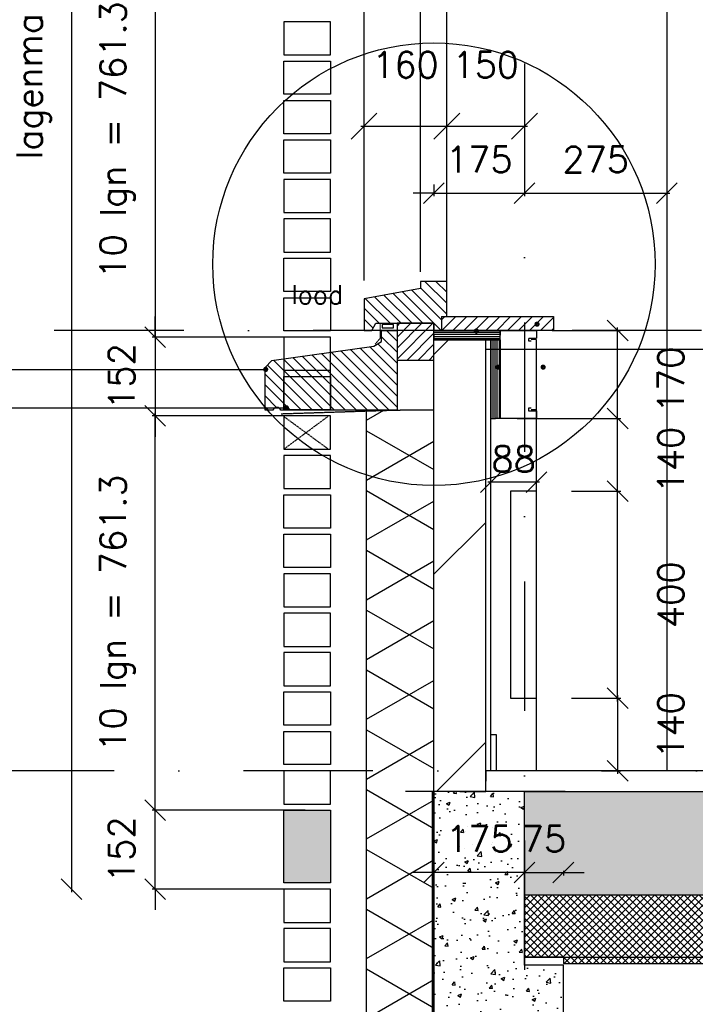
# Model space of a CAD drawing. Extents: x 0 to 297174, y -27731 to 163980.
# Tile 126 of 152: x 176297 to 177603, y 144894 to 146795. Entities that reach past the tile are written whole.
import ezdxf

# ---------------------------------------------------------------- set-up
doc = ezdxf.new("R2010")
doc.units = 0
doc.header["$LTSCALE"] = 5
doc.header["$MEASUREMENT"] = 0
doc.header["$PDMODE"] = 3
doc.header["$PDSIZE"] = 0.1
for name, pattern in [('DASHDOT', [1, 0.5, -0.25, 0, -0.25]), ('DD1', [2.66667, 1.66667, -0.5, 0, -0.5]), ('HIDDEN', [0.375, 0.25, -0.125]), ('HIDDEN2', [0.1875, 0.125, -0.0625])]:
    doc.linetypes.add(name, pattern=pattern)
doc.layers.get('0').update_dxf_attribs({"linetype": 'CONTINUOUS'})
doc.layers.get('DEFPOINTS').update_dxf_attribs({"linetype": 'CONTINUOUS'})
for name, color, linetype in [('_DETAILNUMMERS', 4, 'CONTINUOUS'), ('A--01A1_ACEER', 1, 'CONTINUOUS'), ('A--A21--_F--3-', 9, 'CONTINUOUS'), ('A--A21--_F-23-', 9, 'CONTINUOUS'), ('A--A22--_F123-', 9, 'CONTINUOUS'), ('A--A23--_F--3-', 9, 'CONTINUOUS'), ('A--A30--_F--3-', 9, 'CONTINUOUS'), ('A--A35--_F--3-', 9, 'CONTINUOUS'), ('A--L13D4_VLOEREN', 4, 'CONTINUOUS'), ('A--L13DC4_VLOEREN', 4, 'HIDDEN'), ('A--L16D4_FUNDERING', 4, 'CONTINUOUS'), ('A--L21--', 3, 'CONTINUOUS'), ('A--L21--_F--3-', 7, 'CONTINUOUS'), ('A--L21--_F-23-', 4, 'CONTINUOUS'), ('A--L21D1_BUITENWAND', 1, 'CONTINUOUS'), ('A--L21D4_BUITENWAND', 4, 'CONTINUOUS'), ('A--L21DC1_BUITENWAND', 1, 'HIDDEN'), ('A--L22--', 3, 'CONTINUOUS'), ('A--L22--_F--3-', 7, 'CONTINUOUS'), ('A--L22D2_BINNENWAND', 2, 'CONTINUOUS'), ('A--L22DC4_BINNENWAND', 4, 'HIDDEN'), ('A--L23--', 7, 'CONTINUOUS'), ('A--L23--_F--3-', 7, 'CONTINUOUS'), ('A--L28D1_KONSTRUKTIES', 1, 'CONTINUOUS'), ('A--L28DC1_KONSTRUKTIES', 1, 'HIDDEN2'), ('A--L30--', 7, 'CONTINUOUS'), ('A--L30--_F123-', 7, 'CONTINUOUS'), ('A--L31--', 2, 'CONTINUOUS'), ('A--L31--_F--3-', 7, 'CONTINUOUS'), ('A--L31A1_BUITENKOZIJN', 1, 'CONTINUOUS'), ('A--L35--', 7, 'CONTINUOUS'), ('A--L35--_F--3-', 7, 'CONTINUOUS'), ('A--M$1A-_F123-', 1, 'CONTINUOUS'), ('A--M1$A-_F123-', 1, 'CONTINUOUS'), ('A--T$1A-_F123_20', 1, 'CONTINUOUS'), ('A--T01A-18_TEKST', 1, 'CONTINUOUS'), ('A--T01A-25_TEKST', 2, 'CONTINUOUS'), ('STRAMIEN', 8, 'DD1'), ('X--LR---_CP', 7, 'CONTINUOUS')]:
    doc.layers.add(name, color=color, linetype=linetype)
doc.styles.add('ALFA-0_25', font='ROMANS')
doc.styles.add('HIEMSTRA', font='romans.shx')
doc.dimstyles.new('ALFA-0_25', dxfattribs={"dimscale": 50, "dimtxt": 2.5, "dimasz": 2.5, "dimexe": 0.3, "dimexo": 0.3, "dimgap": 1.25, "dimtad": 1, "dimdec": 0, "dimzin": 0, "dimdsep": 46, "dimtxsty": 'ALFA-0_25', "dimblk1": 'OBLIQUE', "dimblk2": 'OBLIQUE', "dimsah": 1, "dimcen": 0.09, "dimdle": 0.3, "dimclrd": 1, "dimclre": 1, "dimclrt": 2, "dimadec": 0, "dimazin": 0, "dimtfac": 1, "dimtdec": 0, "dimtofl": 0, "dimtmove": 2, "dimatfit": 3, "dimldrblk": 'OBLIQUE', "dimfxl": 0, "dimtvp": 625, "dimtolj": 1, "dimtzin": 0, "dimarcsym": 0})
doc.dimstyles.get("Standard").update_dxf_attribs({"dimscale": 50, "dimtxt": 2.5, "dimasz": 2, "dimexe": 0.3, "dimexo": 0.3, "dimgap": 2, "dimtad": 1, "dimdec": 0, "dimzin": 0, "dimdsep": 46, "dimtxsty": 'HIEMSTRA', "dimblk1": 'OBLIQUE', "dimblk2": 'OBLIQUE', "dimsah": 1, "dimcen": 0.09, "dimdle": 0.3, "dimclrd": 1, "dimclre": 1, "dimclrt": 2, "dimadec": 0, "dimazin": 0, "dimtfac": 1, "dimtdec": 4, "dimtix": 1, "dimtmove": 2, "dimatfit": 3, "dimldrblk": 'OBLIQUE', "dimfxl": 0, "dimtvp": 625, "dimtolj": 1, "dimtzin": 0, "dimarcsym": 0})

# ---------------------------------------------------------------- blocks, each defined once
blk = doc.blocks.new('*U1560')
at = {"layer": 'A--L23--_F--3-', "color": 2, "linetype": 'Continuous'}
blk.add_lwpolyline([(0, 0), (0, 20), (-7745, 20), (-7745, 0)], dxfattribs=at)
blk = doc.blocks.new('_OBLIQUE')
at = {"color": 0, "linetype": 'ByBlock'}
blk.add_line((-0.5, -0.5), (0.5, 0.5), dxfattribs=at)
blk = doc.blocks.new('*D968')
at = {"layer": 'A--M$1A-_F123-', "color": 1, "lineweight": -2, "ltscale": 10}
for p, q in [((177097.6, 146477), (177097.6, 146454.7)), ((177272.6, 146477), (177272.6, 146454.7)), ((177097.6, 146460.7), (177057.6, 146460.7)), ((177097.6, 146460.7), (177272.6, 146460.7)), ((177272.6, 146460.7), (177312.6, 146460.7))]:
    blk.add_line(p, q, dxfattribs=at)
at = {"layer": 'DEFPOINTS', "color": 0, "ltscale": 10}
for p in [(177097.6, 146483), (177272.6, 146483), (177272.6, 146460.7)]:
    blk.add_point(p, dxfattribs=at)
at = {"layer": 'A--M$1A-_F123-', "color": 1, "lineweight": -2, "ltscale": 10, "xscale": 40, "yscale": 40, "zscale": 40}
blk.add_blockref('_OBLIQUE', (177097.6, 146460.7), dxfattribs=at)
at = {"layer": 'A--M$1A-_F123-', "color": 1, "lineweight": -2, "ltscale": 10, "xscale": 40, "yscale": 40, "zscale": 40, "rotation": 180}
blk.add_blockref('_OBLIQUE', (177272.6, 146460.7), dxfattribs=at)
at = {"layer": 'A--M$1A-_F123-', "color": 2, "ltscale": 10, "insert": (177185.1, 146525.7), "char_height": 50, "attachment_point": 5, "style": 'HIEMSTRA'}
blk.add_mtext('\\A1;175', dxfattribs=at)
blk = doc.blocks.new('*D969')
at = {"layer": 'A--M$1A-_F123-', "color": 1, "lineweight": -2, "ltscale": 10}
blk.add_line((177266.6, 146460.7), (177553.5, 146460.7), dxfattribs=at)
at = {"layer": 'DEFPOINTS', "color": 0, "ltscale": 10}
for p in [(177272.6, 146460.7), (177547.5, 146460.7), (177547.5, 146460.7)]:
    blk.add_point(p, dxfattribs=at)
at = {"layer": 'A--M$1A-_F123-', "color": 1, "lineweight": -2, "ltscale": 10, "xscale": 40, "yscale": 40, "zscale": 40, "rotation": 180}
blk.add_blockref('_OBLIQUE', (177272.6, 146460.7), dxfattribs=at)
at = {"layer": 'A--M$1A-_F123-', "color": 1, "lineweight": -2, "ltscale": 10, "xscale": 40, "yscale": 40, "zscale": 40}
blk.add_blockref('_OBLIQUE', (177547.5, 146460.7), dxfattribs=at)
at = {"layer": 'A--M$1A-_F123-', "color": 2, "ltscale": 10, "insert": (177410.1, 146525.7), "char_height": 50, "attachment_point": 5, "style": 'HIEMSTRA'}
blk.add_mtext('\\A1;275', dxfattribs=at)
blk = doc.blocks.new('*D973')
at = {"layer": 'A--M$1A-_F123-', "color": 1, "lineweight": -2, "ltscale": 10}
for p, q in [((177272.6, 145148.8), (177232.6, 145148.8)), ((177272.6, 145152.4), (177272.6, 145142.8)), ((177272.6, 145148.8), (177347.6, 145148.8)), ((177347.6, 145152.4), (177347.6, 145142.8)), ((177347.6, 145148.8), (177387.6, 145148.8))]:
    blk.add_line(p, q, dxfattribs=at)
at = {"layer": 'DEFPOINTS', "color": 0, "ltscale": 10}
for p in [(177272.6, 145158.4), (177347.6, 145158.4), (177347.6, 145148.8)]:
    blk.add_point(p, dxfattribs=at)
at = {"layer": 'A--M$1A-_F123-', "color": 1, "lineweight": -2, "ltscale": 10, "xscale": 40, "yscale": 40, "zscale": 40}
blk.add_blockref('_OBLIQUE', (177272.6, 145148.8), dxfattribs=at)
at = {"layer": 'A--M$1A-_F123-', "color": 1, "lineweight": -2, "ltscale": 10, "xscale": 40, "yscale": 40, "zscale": 40, "rotation": 180}
blk.add_blockref('_OBLIQUE', (177347.6, 145148.8), dxfattribs=at)
at = {"layer": 'A--M$1A-_F123-', "color": 2, "ltscale": 10, "insert": (177310.1, 145213.8), "char_height": 50, "attachment_point": 5, "style": 'HIEMSTRA'}
blk.add_mtext('\\A1;75', dxfattribs=at)
blk = doc.blocks.new('*D974')
at = {"layer": 'A--M$1A-_F123-', "color": 1, "lineweight": -2, "ltscale": 10}
for p, q in [((177097.4, 145148.8), (177057.4, 145148.8)), ((177272.6, 145148.8), (177097.4, 145148.8)), ((177272.6, 145148.8), (177312.6, 145148.8))]:
    blk.add_line(p, q, dxfattribs=at)
at = {"layer": 'DEFPOINTS', "color": 0, "ltscale": 10}
for p in [(177097.4, 145148.8), (177097.4, 145148.8), (177272.6, 145148.8)]:
    blk.add_point(p, dxfattribs=at)
at = {"layer": 'A--M$1A-_F123-', "color": 1, "lineweight": -2, "ltscale": 10, "xscale": 40, "yscale": 40, "zscale": 40}
blk.add_blockref('_OBLIQUE', (177097.4, 145148.8), dxfattribs=at)
at = {"layer": 'A--M$1A-_F123-', "color": 1, "lineweight": -2, "ltscale": 10, "xscale": 40, "yscale": 40, "zscale": 40, "rotation": 180}
blk.add_blockref('_OBLIQUE', (177272.6, 145148.8), dxfattribs=at)
at = {"layer": 'A--M$1A-_F123-', "color": 2, "ltscale": 10, "insert": (177185, 145213.8), "char_height": 50, "attachment_point": 5, "style": 'HIEMSTRA'}
blk.add_mtext('\\A1;175', dxfattribs=at)
blk = doc.blocks.new('*U1550')
at = {"layer": 'A--A22--_F123-', "linetype": 'Continuous'}
h = blk.add_hatch(dxfattribs=at)
h.set_pattern_fill('ALFALINE', color=256, scale=300, style=0)
h.set_pattern_definition([(45, (-177147.6, -145305.15), (-212.13203, 212.13203), [])])
h.paths.add_polyline_path([(0, 0), (-50, 0), (-50, 872), (0, 872), (50, 872), (50, 0)])
at = {"layer": 'A--L22--_F--3-', "color": 4, "linetype": 'Continuous'}
for points in [[(0, 0), (-50, 0), (-50, 872), (0, 872)], [(0, 0), (50, 0), (50, 872), (0, 872)]]:
    blk.add_lwpolyline(points, dxfattribs=at)
blk = doc.blocks.new('*D710')
at = {"layer": 'A--M$1A-_F123-', "color": 1, "lineweight": -2, "ltscale": 10}
for p, q in [((177326.3, 146025.2), (177458.5, 146025.2)), ((177452.5, 145879.2), (177452.5, 146031.2)), ((177363.6, 145885.2), (177458.5, 145885.2))]:
    blk.add_line(p, q, dxfattribs=at)
at = {"layer": 'DEFPOINTS', "color": 0, "ltscale": 10}
for p in [(177320.3, 146025.2), (177452.5, 146025.2), (177357.6, 145885.2)]:
    blk.add_point(p, dxfattribs=at)
at = {"layer": 'A--M$1A-_F123-', "color": 1, "lineweight": -2, "ltscale": 10, "xscale": 40, "yscale": 40, "zscale": 40}
for p, rotation in [((177452.5, 146025.2), 90), ((177452.5, 145885.2), 270)]:
    blk.add_blockref('_OBLIQUE', p, dxfattribs=dict(at, rotation=rotation))
at = {"layer": 'A--M$1A-_F123-', "color": 2, "ltscale": 10, "insert": (177555.3, 145945.2), "char_height": 50, "attachment_point": 5, "rotation": 90, "style": 'HIEMSTRA'}
blk.add_mtext('\\A1;140', dxfattribs=at)
blk = doc.blocks.new('*D711')
at = {"layer": 'A--M$1A-_F123-', "color": 1, "lineweight": -2, "ltscale": 10}
for p, q in [((177326.3, 146195.2), (177458.5, 146195.2)), ((177452.5, 146019.2), (177452.5, 146201.2)), ((177258.6, 146025.2), (177458.5, 146025.2))]:
    blk.add_line(p, q, dxfattribs=at)
at = {"layer": 'DEFPOINTS', "color": 0, "ltscale": 10}
for p in [(177320.3, 146195.2), (177452.5, 146195.2), (177252.6, 146025.2)]:
    blk.add_point(p, dxfattribs=at)
at = {"layer": 'A--M$1A-_F123-', "color": 1, "lineweight": -2, "ltscale": 10, "xscale": 40, "yscale": 40, "zscale": 40}
for p, rotation in [((177452.5, 146195.2), 90), ((177452.5, 146025.2), 270)]:
    blk.add_blockref('_OBLIQUE', p, dxfattribs=dict(at, rotation=rotation))
at = {"layer": 'A--M$1A-_F123-', "color": 2, "ltscale": 10, "insert": (177555.3, 146100.2), "char_height": 50, "attachment_point": 5, "rotation": 90, "style": 'HIEMSTRA'}
blk.add_mtext('\\A1;170', dxfattribs=at)
blk = doc.blocks.new('*D712')
at = {"layer": 'A--M$1A-_F123-', "color": 1, "lineweight": -2, "ltscale": 10}
for p, q in [((177452.5, 145479.2), (177452.5, 145891.2)), ((177421.3, 145885.2), (177458.5, 145885.2)), ((177421.3, 145485.2), (177458.5, 145485.2))]:
    blk.add_line(p, q, dxfattribs=at)
at = {"layer": 'DEFPOINTS', "color": 0, "ltscale": 10}
for p in [(177415.3, 145885.2), (177452.5, 145885.2), (177415.3, 145485.2)]:
    blk.add_point(p, dxfattribs=at)
at = {"layer": 'A--M$1A-_F123-', "color": 1, "lineweight": -2, "ltscale": 10, "xscale": 40, "yscale": 40, "zscale": 40}
for p, rotation in [((177452.5, 145885.2), 90), ((177452.5, 145485.2), 270)]:
    blk.add_blockref('_OBLIQUE', p, dxfattribs=dict(at, rotation=rotation))
at = {"layer": 'A--M$1A-_F123-', "color": 2, "ltscale": 10, "insert": (177555.3, 145685.2), "char_height": 50, "attachment_point": 5, "rotation": 90, "style": 'HIEMSTRA'}
blk.add_mtext('\\A1;400', dxfattribs=at)
blk = doc.blocks.new('*D713')
at = {"layer": 'A--M$1A-_F123-', "color": 1, "lineweight": -2, "ltscale": 10}
for p, q in [((177452.5, 145491.2), (177452.5, 145339.2)), ((177363.6, 145485.2), (177458.5, 145485.2)), ((177421.3, 145345.2), (177458.5, 145345.2))]:
    blk.add_line(p, q, dxfattribs=at)
at = {"layer": 'DEFPOINTS', "color": 0, "ltscale": 10}
for p in [(177357.6, 145485.2), (177415.3, 145345.2), (177452.5, 145345.2)]:
    blk.add_point(p, dxfattribs=at)
at = {"layer": 'A--M$1A-_F123-', "color": 1, "lineweight": -2, "ltscale": 10, "xscale": 40, "yscale": 40, "zscale": 40}
for p, rotation in [((177452.5, 145485.2), 90), ((177452.5, 145345.2), 270)]:
    blk.add_blockref('_OBLIQUE', p, dxfattribs=dict(at, rotation=rotation))
at = {"layer": 'A--M$1A-_F123-', "color": 2, "ltscale": 10, "insert": (177555.3, 145432.7), "char_height": 50, "attachment_point": 5, "rotation": 90, "style": 'HIEMSTRA'}
blk.add_mtext('\\A1;140', dxfattribs=at)
blk = doc.blocks.new('*D715')
at = {"layer": 'A--M$1A-_F123-', "color": 1, "lineweight": -2, "ltscale": 10}
for p, q in [((176841.3, 146030.3), (176553.3, 146030.3)), ((176559.3, 145263), (176559.3, 146036.3)), ((176806.6, 145269), (176553.3, 145269))]:
    blk.add_line(p, q, dxfattribs=at)
at = {"layer": 'DEFPOINTS', "color": 0, "ltscale": 10}
for p in [(176559.3, 146030.3), (176847.3, 146030.3), (176812.6, 145269)]:
    blk.add_point(p, dxfattribs=at)
at = {"layer": 'A--M$1A-_F123-', "color": 1, "lineweight": -2, "ltscale": 10, "xscale": 40, "yscale": 40, "zscale": 40}
for p, rotation in [((176559.3, 146030.3), 90), ((176559.3, 145269), 270)]:
    blk.add_blockref('_OBLIQUE', p, dxfattribs=dict(at, rotation=rotation))
at = {"layer": 'A--M$1A-_F123-', "color": 2, "ltscale": 10, "insert": (176486, 145649.7), "char_height": 50, "attachment_point": 5, "rotation": 90, "style": 'HIEMSTRA'}
blk.add_mtext('\\A1;10 lgn = 761.3', dxfattribs=at)
blk = doc.blocks.new('*D718')
at = {"layer": 'A--M$1A-_F123-', "color": 1, "lineweight": -2, "ltscale": 10}
for p, q in [((176559.3, 145269), (176559.3, 145309)), ((176849.1, 145269), (176553.3, 145269)), ((176559.3, 145116.8), (176559.3, 145269)), ((176841.3, 145116.8), (176553.3, 145116.8)), ((176559.3, 145116.8), (176559.3, 145076.8))]:
    blk.add_line(p, q, dxfattribs=at)
at = {"layer": 'DEFPOINTS', "color": 0, "ltscale": 10}
for p in [(176559.3, 145269), (176855.1, 145269), (176847.3, 145116.8)]:
    blk.add_point(p, dxfattribs=at)
at = {"layer": 'A--M$1A-_F123-', "color": 1, "lineweight": -2, "ltscale": 10, "xscale": 40, "yscale": 40, "zscale": 40}
for p, rotation in [((176559.3, 145269), 270), ((176559.3, 145116.8), 90)]:
    blk.add_blockref('_OBLIQUE', p, dxfattribs=dict(at, rotation=rotation))
at = {"layer": 'A--M$1A-_F123-', "color": 2, "ltscale": 10, "insert": (176494.3, 145192.9), "char_height": 50, "attachment_point": 5, "rotation": 90, "style": 'HIEMSTRA'}
blk.add_mtext('\\A1;152', dxfattribs=at)
blk = doc.blocks.new('*D720')
at = {"layer": 'A--M$1A-_F123-', "color": 1, "lineweight": -2, "ltscale": 10}
for p, q in [((176559.3, 146182.6), (176559.3, 146222.6)), ((176841.3, 146182.6), (176553.3, 146182.6)), ((176559.3, 146182.6), (176559.3, 146030.3)), ((176849.1, 146030.3), (176553.3, 146030.3)), ((176559.3, 146030.3), (176559.3, 145990.3))]:
    blk.add_line(p, q, dxfattribs=at)
at = {"layer": 'DEFPOINTS', "color": 0, "ltscale": 10}
for p in [(176847.3, 146182.6), (176559.3, 146030.3), (176855.1, 146030.3)]:
    blk.add_point(p, dxfattribs=at)
at = {"layer": 'A--M$1A-_F123-', "color": 1, "lineweight": -2, "ltscale": 10, "xscale": 40, "yscale": 40, "zscale": 40}
for p, rotation in [((176559.3, 146182.6), 270), ((176559.3, 146030.3), 90)]:
    blk.add_blockref('_OBLIQUE', p, dxfattribs=dict(at, rotation=rotation))
at = {"layer": 'A--M$1A-_F123-', "color": 2, "ltscale": 10, "insert": (176494.3, 146106.5), "char_height": 50, "attachment_point": 5, "rotation": 90, "style": 'HIEMSTRA'}
blk.add_mtext('\\A1;152', dxfattribs=at)
blk = doc.blocks.new('*D721')
at = {"layer": 'A--M$1A-_F123-', "color": 1, "lineweight": -2, "ltscale": 10}
for p, q in [((176806.6, 146943.9), (176553.3, 146943.9)), ((176559.3, 146949.9), (176559.3, 146176.6)), ((176841.3, 146182.6), (176553.3, 146182.6))]:
    blk.add_line(p, q, dxfattribs=at)
at = {"layer": 'DEFPOINTS', "color": 0, "ltscale": 10}
for p in [(176812.6, 146943.9), (176559.3, 146182.6), (176847.3, 146182.6)]:
    blk.add_point(p, dxfattribs=at)
at = {"layer": 'A--M$1A-_F123-', "color": 1, "lineweight": -2, "ltscale": 10, "xscale": 40, "yscale": 40, "zscale": 40}
for p, rotation in [((176559.3, 146943.9), 90), ((176559.3, 146182.6), 270)]:
    blk.add_blockref('_OBLIQUE', p, dxfattribs=dict(at, rotation=rotation))
at = {"layer": 'A--M$1A-_F123-', "color": 2, "ltscale": 10, "insert": (176486, 146563.2), "char_height": 50, "attachment_point": 5, "rotation": 90, "style": 'HIEMSTRA'}
blk.add_mtext('\\A1;10 lgn = 761.3', dxfattribs=at)
blk = doc.blocks.new('*D728')
at = {"layer": 'A--M$1A-_F123-', "color": 1, "linetype": 'Continuous', "lineweight": -2, "ltscale": 10}
for p, q in [((176397.7, 148701.2), (176397.7, 145110.8)), ((176391.7, 145116.8), (176391.7, 145116.8))]:
    blk.add_line(p, q, dxfattribs=at)
at = {"layer": 'DEFPOINTS', "color": 0, "linetype": 'Continuous', "ltscale": 10}
for p in [(176397.7, 148695.2, 0), (176397.7, 145116.8), (176397.7, 145116.8)]:
    blk.add_point(p, dxfattribs=at)
at = {"layer": 'A--M$1A-_F123-', "color": 1, "linetype": 'Continuous', "lineweight": -2, "ltscale": 10, "xscale": 40, "yscale": 40, "zscale": 40}
for p, rotation in [((176397.7, 148695.2), 90), ((176397.7, 145116.8), 270)]:
    blk.add_blockref('_OBLIQUE', p, dxfattribs=dict(at, rotation=rotation))
at = {"layer": 'A--M$1A-_F123-', "color": 3, "linetype": 'Continuous', "ltscale": 10, "insert": (176324.3, 146906), "char_height": 50, "attachment_point": 5, "rotation": 90, "style": 'HIEMSTRA'}
blk.add_mtext('\\A1;\\fRomanS|b0|i0|c0|p0;lagenmaat=76.13 mm', dxfattribs=at)
blk = doc.blocks.new('*U1526')
at = {"layer": 'A--A21--_F-23-', "linetype": 'Continuous'}
h = blk.add_hatch(dxfattribs=at)
h.set_pattern_fill('ALFAISO', color=256, scale=100, angle=90, style=0)
h.set_pattern_definition([(150, (50, -3e-15), (-50, -86.6025), []), (210, (50, -3e-15), (50, -86.6025), [])])
h.paths.add_polyline_path([(0, 0), (-65, 0), (-65, 1691.04), (0, 1691.04), (65, 1691.04), (65, 0)])
at = {"layer": 'A--L21--_F--3-', "color": 3, "linetype": 'Continuous'}
for points in [[(0, 0), (-65, 0), (-65, 1691.04), (0, 1691.04)], [(0, 0), (65, 0), (65, 1691.04), (0, 1691.04)]]:
    blk.add_lwpolyline(points, dxfattribs=at)
blk = doc.blocks.new('KABELGOOT')
at = {"layer": 'A--L22DC4_BINNENWAND'}
for points in [[(60, -150), (55, -150), (55, -155), (70, -155), (70, -170), (0, -170), (0, 0), (70, 0), (70, -15), (55, -15), (55, -20), (60, -20)], [(60, -152.5), (70, -152.5), (70, -55), (70, -17.5), (60, -17.5)]]:
    blk.add_lwpolyline(points, dxfattribs=at)
at = {"layer": 'X--LR---_CP'}
blk.add_point((0, 0), dxfattribs=at)
blk = doc.blocks.new('*D734')
at = {"layer": 'A--M$1A-_F123-', "color": 1, "lineweight": -2, "ltscale": 10}
for p, q in [((177207.6, 145891.2), (177207.6, 145908.5)), ((177295.6, 145891.2), (177295.6, 145908.5)), ((177301.6, 145902.5), (177201.6, 145902.5))]:
    blk.add_line(p, q, dxfattribs=at)
at = {"layer": 'DEFPOINTS', "color": 0, "ltscale": 10}
for p in [(177207.6, 145902.5), (177207.6, 145885.2), (177295.6, 145885.2)]:
    blk.add_point(p, dxfattribs=at)
at = {"layer": 'A--M$1A-_F123-', "color": 1, "lineweight": -2, "ltscale": 10, "xscale": 40, "yscale": 40, "zscale": 40, "rotation": 180}
blk.add_blockref('_OBLIQUE', (177207.6, 145902.5), dxfattribs=at)
at = {"layer": 'A--M$1A-_F123-', "color": 1, "lineweight": -2, "ltscale": 10, "xscale": 40, "yscale": 40, "zscale": 40}
blk.add_blockref('_OBLIQUE', (177295.6, 145902.5), dxfattribs=at)
at = {"layer": 'A--M$1A-_F123-', "color": 2, "ltscale": 10, "insert": (177251.6, 145947.2), "char_height": 50, "attachment_point": 5, "style": 'HIEMSTRA'}
blk.add_mtext('\\A1;88', dxfattribs=at)
blk = doc.blocks.new('KOZIJN_A')
at = {"layer": 'A--A35--_F--3-'}
h = blk.add_hatch(dxfattribs=at)
h.set_pattern_fill('ALFALINE', color=256, scale=15, angle=90, style=0, pattern_type=2)
h.set_pattern_definition([(135, (354.147, -1015.253), (-10.6066, -10.6066), [])])
h.paths.add_polyline_path([(-41, 68), (-41, 54), (-150, 34.4), (-150, -27), (-135, -27), (-127, -13), (-15, -13), (-15, -27.1), (0, -27), (0, 0), (10, 0), (10, 68)])
at = {"layer": 'A--L31--_F--3-', "color": 2, "linetype": 'Continuous'}
blk.add_lwpolyline([(-41, 68), (-41, 54), (-150, 34.4), (-150, -27), (-135, -27), (-127, -13), (-15, -13), (-15, -27.1), (0, -27), (0, 0), (10, 0), (10, 68)], close=True, dxfattribs=at)
at = {"layer": 'X--LR---_CP'}
blk.add_point((0, 0), dxfattribs=at)
blk = doc.blocks.new('Q027003-')
at = {"layer": 'A--A21--_F--3-'}
h = blk.add_hatch(dxfattribs=at)
h.set_pattern_fill('ALFALINE', color=9, scale=15, style=0, pattern_type=2)
h.set_pattern_definition([(45, (0, 0), (-10.6066, 10.6066), [])])
h.paths.add_polyline_path([(0, 0), (71, 0), (71, 71), (0, 71)])
at = {"layer": 'A--L21--_F-23-', "color": 2, "linetype": 'Continuous'}
blk.add_lwpolyline([(0, 0), (71, 0), (71, 71), (0, 71)], close=True, dxfattribs=at)
at = {"layer": 'X--LR---_CP', "linetype": 'Continuous'}
blk.add_point((0, 0), dxfattribs=at)
blk = doc.blocks.new('WATERSLAG')
at = {"layer": 'A--A35--_F--3-'}
h = blk.add_hatch(dxfattribs=at)
h.set_pattern_fill('ALFALINE', color=256, scale=15, angle=90, style=0, pattern_type=2)
h.set_pattern_definition([(135, (440.148, -931.254), (-10.6066, -10.6066), [])])
edge = h.paths.add_edge_path()
edge.add_line((-255, -97), (-255, -14.5))
edge.add_line((-255, -14.5), (-242, -0.8))
edge.add_line((-242, -0.8), (-44.9, 26.9))
edge.add_line((-44.9, 26.9), (-30, 36))
edge.add_line((-30, 36), (-30, 56.9))
edge.add_line((-30, 56.9), (0, 57))
edge.add_line((0, 57), (0, 18.3))
edge.add_line((0, 18.3), (0, -97))
edge.add_line((0, -97), (-225, -97))
edge.add_arc((-232.5, -99.3), 7.84, 16.9811, 163.0189)
edge.add_line((-240, -97), (-255, -97))
at = {"layer": 'A--L35--_F--3-', "color": 3, "linetype": 'Continuous'}
blk.add_lwpolyline([(-255, -97), (-255, -14.5), (-242, -0.8), (-44.9, 26.9), (-30, 36), (-30, 56.9), (0, 57), (0, 18.3), (0, -97), (0, -97), (-225, -97, 0.740216), (-240, -97)], format="xyb", close=True, dxfattribs=at)
at = {"layer": 'X--LR---_CP'}
blk.add_point((0, 0), dxfattribs=at)
blk = doc.blocks.new('*U1524')
at = {"layer": 'A--A30--_F--3-', "linetype": 'Continuous'}
h = blk.add_hatch(dxfattribs=at)
h.set_pattern_fill('ALFALINE', color=256, scale=4, angle=135, style=0)
h.set_pattern_definition([(180, (0, 0), (9e-13, -4), [])])
h.paths.add_polyline_path([(0, 0), (0, 9), (128, 9), (128, 0), (128, -9), (0, -9)])
at = {"layer": 'A--L30--_F123-', "color": 1, "linetype": 'Continuous'}
for points in [[(0, 0), (0, 9), (128, 9), (128, 0)], [(0, 0), (0, -9), (128, -9), (128, 0)]]:
    blk.add_lwpolyline(points, dxfattribs=at)
blk = doc.blocks.new('*U1523')
at = {"layer": 'A--A30--_F--3-', "linetype": 'Continuous'}
h = blk.add_hatch(dxfattribs=at)
h.set_pattern_fill('ALFALINE', color=256, scale=4, angle=405, style=0)
h.set_pattern_definition([(90, (0, 0), (-4, -2e-12), [])])
h.paths.add_polyline_path([(0, 0), (9, 0), (9, -152), (0, -152), (-9, -152), (-9, 0)])
at = {"layer": 'A--L30--_F123-', "color": 1, "linetype": 'Continuous'}
for points in [[(0, 0), (-9, 0), (-9, -152), (0, -152)], [(0, 0), (9, 0), (9, -152), (0, -152)]]:
    blk.add_lwpolyline(points, dxfattribs=at)
blk = doc.blocks.new('*D791')
at = {"layer": 'A--M1$A-_F123-', "color": 1, "lineweight": -2, "ltscale": 10}
blk.add_line((176956.6, 146589.8), (177128.6, 146589.8), dxfattribs=at)
at = {"layer": 'DEFPOINTS', "color": 0, "ltscale": 10}
for p in [(176962.6, 146589.8), (177122.6, 146589.8), (177122.6, 146589.8)]:
    blk.add_point(p, dxfattribs=at)
at = {"layer": 'A--M1$A-_F123-', "color": 1, "lineweight": -2, "ltscale": 10, "xscale": 50, "yscale": 50, "zscale": 50, "rotation": 180}
blk.add_blockref('_OBLIQUE', (176962.6, 146589.8), dxfattribs=at)
at = {"layer": 'A--M1$A-_F123-', "color": 1, "lineweight": -2, "ltscale": 10, "xscale": 50, "yscale": 50, "zscale": 50}
blk.add_blockref('_OBLIQUE', (177122.6, 146589.8), dxfattribs=at)
at = {"layer": 'A--M1$A-_F123-', "color": 2, "ltscale": 10, "insert": (177042.6, 146708.3), "char_height": 50, "attachment_point": 5, "style": 'ALFA-0_25'}
blk.add_mtext('\\A1;160', dxfattribs=at)
blk = doc.blocks.new('*D797')
at = {"layer": 'A--M1$A-_F123-', "color": 1, "lineweight": -2, "ltscale": 10}
blk.add_line((177116.6, 146589.8), (177278.6, 146589.8), dxfattribs=at)
at = {"layer": 'DEFPOINTS', "color": 0, "ltscale": 10}
for p in [(177122.6, 146589.8), (177272.6, 146589.8), (177272.6, 146589.8)]:
    blk.add_point(p, dxfattribs=at)
at = {"layer": 'A--M1$A-_F123-', "color": 1, "lineweight": -2, "ltscale": 10, "xscale": 50, "yscale": 50, "zscale": 50, "rotation": 180}
blk.add_blockref('_OBLIQUE', (177122.6, 146589.8), dxfattribs=at)
at = {"layer": 'A--M1$A-_F123-', "color": 1, "lineweight": -2, "ltscale": 10, "xscale": 50, "yscale": 50, "zscale": 50}
blk.add_blockref('_OBLIQUE', (177272.6, 146589.8), dxfattribs=at)
at = {"layer": 'A--M1$A-_F123-', "color": 2, "ltscale": 10, "insert": (177197.6, 146708.3), "char_height": 50, "attachment_point": 5, "style": 'ALFA-0_25'}
blk.add_mtext('\\A1;150', dxfattribs=at)

msp = doc.modelspace()

# ---------------------------------------------------------------- hatches: boundary and pattern name
at = {"layer": 'A--A23--_F--3-'}
h = msp.add_hatch(dxfattribs=at)
h.set_pattern_fill('AR-CONC', color=256, scale=10, style=0)
h.set_pattern_definition([(50, (24533.326, 52899.255), (71.726018, -6.275213), [7.5, -82.5]), (355, (24533.326, 52899.255), (-13.875133, 75.219213), [6, -66]), (100.4514, (24539.3, 52898.73), (57.850938, 68.943954), [6.37402, -70.11421]), (46.1842, (24533.33, 52919.255), (106.724105, -16.5519), [11.25, -123.75]), (96.6356, (24542.22, 52917.88), (93.46627, 97.41179), [9.56103, -105.1713]), (351.1842, (24533.33, 52919.26), (93.466195, 97.41186), [9, -99]), (21, (24543.326, 52914.255), (59.690705, -40.26189), [7.5, -82.5]), (326, (24543.326, 52914.255), (24.331533, 72.515005), [6, -66]), (71.4514, (24548.3, 52910.9), (84.022263, 32.25305), [6.37402, -70.11421]), (37.5, (24533.326, 52899.255), (1.2159855, 33.2893854), [0, -65.2, 0, -67, 0, -66.25]), (7.5, (24533.326, 52899.255), (26.306954, 39.441171), [0, -38.2, 0, -63.7, 0, -25.25]), (327.5, (24511.026, 52899.255), (53.3822436, -2.255487), [0, -25, 0, -78, 0, -103.5]), (317.5, (24501.026, 52899.255), (58.318617, 10.010498), [0, -32.5, 0, -51.8, 0, -73.5])])
h.paths.add_polyline_path([(176797.6, 143995.2), (177347.6, 143995.2), (177347.6, 144970.2), (177272.6, 144970.2), (177272.6, 145305.2), (177097.4, 145305.2), (177097.4, 144350.2), (177097.4, 144345.2), (176797.6, 144345.2)])
h = msp.add_hatch(dxfattribs=at)
h.set_pattern_fill('ALFABET', color=256, scale=40, angle=1, style=0, pattern_type=2)
h.set_pattern_definition([(46, (66929.9, 52899.26), (-172.64155, 166.718), []), (51, (66929.9, 52899.26), (287.29845, -20.08986), [30, -330]), (356, (66929.9, 52899.26), (-60.7431, 299.8624), [24, -264]), (101.4514, (66953.83, 52897.58), (226.55556, 279.77237), [25.4961, -280.45684]), (47.1842, (66928.5, 52979.24), (427.9869, -58.74715), [45, -495]), (97.6356, (66964.16, 52974.35), (367.0079, 396.1126), [38.2441, -420.6852]), (352.1842, (66928.5, 52979.24), (367.0076, 396.1129), [36, -396]), (22, (66968.84, 52959.94), (241.53712, -156.85604), [30, -330]), (327, (66968.84, 52959.94), (92.24906, 291.7144), [24, -264]), (72.4514, (66988.97, 52946.87), (333.7863, 134.8581), [25.4961, -280.45684]), (38.5, (66929.89, 52899.26), (2.53928, 133.22215), [0, -260.8, 0, -268, 0, -265]), (8.5, (66929.89, 52899.26), (102.45841, 159.57714), [0, -152.8, 0, -254.8, 0, -101]), (328.5, (66840.71, 52897.7), (213.65391, -5.29398), [0, -100, 0, -312, 0, -414]), (318.5, (66800.71, 52897), (232.5401, 44.1071), [0, -130, 0, -207.2, 0, -294]), (318.5, (66800.71, 52897), (232.5401, 44.1071), [0, -130, 0, -207.2, 0, -294])])
h.paths.add_polyline_path([(193319.6, 145105.2), (177272.6, 145105.2), (177272.6, 145305.2), (193319.6, 145305.2)])
h = msp.add_hatch(dxfattribs=at)
h.set_pattern_fill('ALFAKRS', color=256, scale=10, style=0, pattern_type=2)
h.set_pattern_definition([(135, (255235.219, 52899.255), (7.0710678, 7.0710678), []), (45, (255235.219, 52899.255), (7.0710678, -7.0710678), [])])
h.paths.add_polyline_path([(177997.6, 144973.2), (193319.6, 144973.2), (193319.6, 145105.2), (177272.6, 145105.2), (177272.6, 144985.2), (177347.6, 144985.2), (177347.6, 144973.2)])
at = {"layer": 'A--A35--_F--3-'}
h = msp.add_hatch(dxfattribs=at)
h.set_pattern_fill('ALFALINE', color=256, scale=15, style=0)
h.set_pattern_definition([(45, (24533.326, 52864.255), (-10.6066017, 10.6066017), [])])
h.paths.add_polyline_path([(177244.6, 146222.2), (177112.6, 146222.2), (177112.6, 146195.2), (177244.6, 146195.2)])
h.paths.add_polyline_path([(177328.6, 146222.2), (177244.6, 146222.2), (177244.6, 146195.2), (177328.6, 146195.2)])
at = {"layer": 'A--L31--'}
msp.add_hatch(color=8, dxfattribs=at).paths.add_polyline_path([(176807.6, 145128.8), (176897.6, 145128.8), (176897.6, 145269), (176807.6, 145269)])

# ---------------------------------------------------------------- linework, layer by layer
at = {"layer": '_DETAILNUMMERS'}
msp.add_circle((177097.6, 146323.3), 427.3, dxfattribs=at)
at = {"layer": 'A--01A1_ACEER'}
msp.add_line((177350.8, 145305.2), (177042.7, 145305.2), dxfattribs=at)
at = {"layer": 'A--L13D4_VLOEREN'}
msp.add_line((177347.6, 144985.2), (177272.6, 144985.2), dxfattribs=at)
at = {"layer": 'A--L13DC4_VLOEREN'}
for points in [[(177097.6, 146209.2), (177026.6, 146209.2), (177026.6, 146041.2), (176802.1, 146034)], [(177207.2, 145305.2), (177094.1, 145305.2), (177094.1, 144350.2), (176779.1, 144350.2), (176779.1, 144309.6)]]:
    msp.add_lwpolyline(points, dxfattribs=at)
at = {"layer": 'A--L16D4_FUNDERING'}
msp.add_lwpolyline([(176797.6, 143995.2), (177347.6, 143995.2), (177347.6, 144970.2), (177272.6, 144970.2), (177272.6, 145305.2), (177097.4, 145305.2), (177097.4, 144350.2), (177097.4, 144345.2), (176797.6, 144345.2)], close=True, dxfattribs=at)
at = {"layer": 'A--L21--'}
msp.add_lwpolyline([(176897.6, 145128.8), (176807.6, 145128.8), (176807.6, 145269), (176897.6, 145269)], close=True, dxfattribs=at)
msp.add_lwpolyline([(176897.6, 145128.8), (176807.6, 145128.8), (176807.6, 145269), (176897.6, 145269)], close=True, dxfattribs=at)
at = {"layer": 'A--L21--_F-23-', "linetype": 'Continuous'}
msp.add_lwpolyline([(193319.6, 145105.2), (177272.6, 145105.2), (177272.6, 145305.2), (193319.6, 145305.2)], close=True, dxfattribs=at)
at = {"layer": 'A--L21D1_BUITENWAND'}
for points in [[(176897.6, 146791.6), (176807.6, 146791.6), (176807.6, 146727.5), (176897.6, 146727.5)], [(176897.6, 146651.4), (176807.6, 146651.4), (176807.6, 146715.5), (176897.6, 146715.5)], [(176897.6, 146575.2), (176807.6, 146575.2), (176807.6, 146639.4), (176897.6, 146639.4)], [(176897.6, 146499.1), (176807.6, 146499.1), (176807.6, 146563.2), (176897.6, 146563.2)], [(176897.6, 146487.1), (176807.6, 146487.1), (176807.6, 146423), (176897.6, 146423)], [(176897.6, 146411), (176807.6, 146411), (176807.6, 146346.8), (176897.6, 146346.8)], [(176897.6, 146270.7), (176807.6, 146270.7), (176807.6, 146334.8), (176897.6, 146334.8)], [(176897.6, 146194.6), (176807.6, 146194.6), (176807.6, 146258.7), (176897.6, 146258.7)], [(176897.6, 146182.6), (176807.6, 146182.6), (176807.6, 146042.3), (176897.6, 146042.3)], [(176897.6, 146182.6), (176807.6, 146182.6), (176807.6, 146118.5), (176897.6, 146118.5)], [(176897.6, 146042.3), (176807.6, 146042.3), (176807.6, 146106.5), (176897.6, 146106.5)]]:
    msp.add_lwpolyline(points, close=True, dxfattribs=at)
at = {"layer": 'A--L21D4_BUITENWAND'}
for points in [[(176897.6, 146030.3), (176807.6, 146030.3), (176807.6, 145966.2), (176897.6, 145966.2)], [(176897.6, 145954.2), (176807.6, 145954.2), (176807.6, 145890.1), (176897.6, 145890.1)], [(176897.6, 145813.9), (176807.6, 145813.9), (176807.6, 145878.1), (176897.6, 145878.1)], [(176897.6, 145737.8), (176807.6, 145737.8), (176807.6, 145801.9), (176897.6, 145801.9)], [(176897.6, 145725.8), (176807.6, 145725.8), (176807.6, 145661.7), (176897.6, 145661.7)], [(176897.6, 145649.7), (176807.6, 145649.7), (176807.6, 145585.5), (176897.6, 145585.5)], [(176897.6, 145573.5), (176807.6, 145573.5), (176807.6, 145509.4), (176897.6, 145509.4)], [(176897.6, 145433.3), (176807.6, 145433.3), (176807.6, 145497.4), (176897.6, 145497.4)], [(176897.6, 145357.2), (176807.6, 145357.2), (176807.6, 145421.3), (176897.6, 145421.3)], [(176897.6, 145345.2), (176807.6, 145345.2), (176807.6, 145281), (176897.6, 145281)], [(176897.6, 145116.8), (176807.6, 145116.8), (176807.6, 145052.6), (176897.6, 145052.6)], [(176897.6, 145040.6), (176807.6, 145040.6), (176807.6, 144976.5), (176897.6, 144976.5)], [(176897.6, 144900.4), (176807.6, 144900.4), (176807.6, 144964.5), (176897.6, 144964.5)]]:
    msp.add_lwpolyline(points, close=True, dxfattribs=at)
at = {"layer": 'A--L21DC1_BUITENWAND'}
for p, q in [((176892.6, 145967), (176807.6, 146029.2)), ((176807.6, 145966.2), (176892.6, 146029.2))]:
    msp.add_line(p, q, dxfattribs=at)
at = {"layer": 'A--L22D2_BINNENWAND'}
for p, q in [((177207.6, 145345.2), (177207.6, 146177.2)), ((177295.6, 145345.2), (177295.6, 146170.2))]:
    msp.add_line(p, q, dxfattribs=at)
at = {"layer": 'A--L22DC4_BINNENWAND', "linetype": 'DD1', "const_width": 2}
msp.add_lwpolyline([(177021, 146209.2), (176993.9, 146209.2), (176993.9, 146180.5), (176984, 146168.9)], dxfattribs=at)
at = {"layer": 'A--L22DC4_BINNENWAND'}
msp.add_lwpolyline([(177295.6, 145885.2), (177245.6, 145885.2), (177245.6, 145485.2), (177295.6, 145485.2)], close=True, dxfattribs=at)
at = {"layer": 'A--L23--'}
for points in [[(177217.6, 145345.2), (177207.6, 145345.2), (177207.6, 145415.2), (177217.6, 145415.2)], [(177997.6, 144973.2), (193319.6, 144973.2), (193319.6, 145105.2), (177272.6, 145105.2), (177272.6, 144985.2), (177347.6, 144985.2), (177347.6, 144973.2)]]:
    msp.add_lwpolyline(points, close=True, dxfattribs=at)
at = {"layer": 'A--L28D1_KONSTRUKTIES'}
msp.add_lwpolyline([(178272.6, 148405.2), (178272.6, 148255.2), (177547.5, 148255.2), (177547.5, 145345.2)], dxfattribs=at)
at = {"layer": 'A--L28DC1_KONSTRUKTIES'}
msp.add_line((177347.6, 144985.2), (193317.6, 144985.2), dxfattribs=at)
at = {"layer": 'A--L31--'}
msp.add_lwpolyline([(176997.3, 146200.2), (177019.2, 146200.2), (177019.2, 146207.2), (176997.3, 146207.2)], close=True, dxfattribs=at)
at = {"layer": 'A--L31--_F--3-', "color": 2, "linetype": 'Continuous'}
msp.add_lwpolyline([(177112.6, 146222.2), (177328.6, 146222.2), (177328.6, 146195.2), (177112.6, 146195.2)], close=True, dxfattribs=at)
at = {"layer": 'A--L31A1_BUITENKOZIJN'}
for p, q in [((177122.6, 146290.1), (177122.6, 147796.2)), ((176962.6, 146291.6), (176962.6, 147775.2)), ((177071.6, 146308.3), (177071.6, 147775.2))]:
    msp.add_line(p, q, dxfattribs=at)
at = {"layer": 'A--T$1A-_F123_20', "const_width": 4.75}
for points in [[(177299.5, 146207.6, -1), (177294.2, 146207.6, -1)], [(177182.2, 146194.4, -1), (177176.9, 146194.4, -1)], [(176775.2, 146120.2, -1), (176770, 146120.2, -1)], [(177223.9, 146124.6, -1), (177218.7, 146124.6, -1)], [(177311.2, 146124.6, -1), (177306, 146124.6, -1)], [(176815.2, 146046.1, -1), (176810, 146046.1, -1)]]:
    msp.add_lwpolyline(points, format="xyb", close=True, dxfattribs=at)
at = {"layer": 'A--T01A-25_TEKST'}
for p, q in [((177197.6, 146159.6), (178540, 146159.6)), ((175799.2, 146120.2), (176776.8, 146120.2)), ((175799.2, 146046.1), (176812.6, 146046.1))]:
    msp.add_line(p, q, dxfattribs=at)
at = {"layer": 'STRAMIEN', "linetype": 'DASHDOT', "ltscale": 100}
for p, q in [((177272.6, 163214.3), (177272.6, 143071.5)), ((180615, 146195.2), (174847.6, 146195.2)), ((185481.6, 145345.2), (174347.3, 145345.2))]:
    msp.add_line(p, q, dxfattribs=at)

# ---------------------------------------------------------------- block references
at = {"layer": 'A--L21--', "color": 4, "rotation": 180}
msp.add_blockref('Q027003-', (177097.6, 146209.2), dxfattribs=at)
at = {"layer": 'A--L21--', "linetype": 'Continuous'}
msp.add_blockref('*U1526', (177032.4, 144350.2), dxfattribs=at)
at = {"layer": 'A--L22--', "color": 4}
msp.add_blockref('KABELGOOT', (177225.6, 146195.2), dxfattribs=at)
at = {"layer": 'A--L22--'}
msp.add_blockref('*U1550', (177147.6, 145305.2), dxfattribs=at)
at = {"layer": 'A--L23--'}
msp.add_blockref('*U1560', (184942.6, 145325.2), dxfattribs=at)
at = {"layer": 'A--L30--', "color": 4}
for name, p in [('*U1524', (177097.6, 146186.2)), ('*U1523', (177216.6, 146177.2))]:
    msp.add_blockref(name, p, dxfattribs=at)
at = {"layer": 'A--L31--', "color": 4}
msp.add_blockref('KOZIJN_A', (177112.6, 146222.2), dxfattribs=at)
at = {"layer": 'A--L35--', "color": 4}
msp.add_blockref('WATERSLAG', (177026.6, 146138.2), dxfattribs=at)

# ---------------------------------------------------------------- texts
at = {"layer": 'A--T01A-18_TEKST', "style": 'HIEMSTRA'}
msp.add_text('lood', height=36, dxfattribs=at).set_placement((176822, 146246.6))

# ---------------------------------------------------------------- dimensions: what is measured, and where the dimension line sits
at = {"layer": 'A--M$1A-_F123-', "linetype": 'Continuous'}
dim = msp.add_linear_dim(base=(176397.7, 145116.8), p1=(176397.7, 148695.2, 0), p2=(176397.7, 145116.8), angle=90, text='\\fRomanS|b0|i0|c0|p0;lagenmaat=76.13 mm', dimstyle='Standard', override={"dimscale": 20, "dimclrt": 3}, dxfattribs=at)
dim.commit()
dim.dimension.update_dxf_attribs({"geometry": '*D728', "text_midpoint": (176324.3, 146906)})
at = {"layer": 'A--M$1A-_F123-'}
for base, p1, p2, picture, middle in [((176559.3, 146182.6), (176812.6, 146943.9), (176847.3, 146182.6), '*D721', (176486, 146563.2)), ((176559.3, 146030.3), (176812.6, 145269), (176847.3, 146030.3), '*D715', (176486, 145649.7))]:
    dim = msp.add_linear_dim(base=base, p1=p1, p2=p2, angle=270, text='10 lgn = 761.3', dimstyle='Standard', override={"dimscale": 20}, dxfattribs=at)
    dim.commit()
    dim.dimension.update_dxf_attribs({"geometry": picture, "text_midpoint": middle})
for base, p1, p2, picture, middle in [((177272.6, 146460.7), (177097.6, 146483), (177272.6, 146483), '*D968', (177185.1, 146525.7)), ((177547.5, 146460.7), (177272.6, 146460.7), (177547.5, 146460.7), '*D969', (177410.1, 146525.7)), ((177097.4, 145148.8), (177272.6, 145148.8), (177097.4, 145148.8), '*D974', (177185, 145213.8)), ((177347.6, 145148.8), (177272.6, 145158.4), (177347.6, 145158.4), '*D973', (177310.1, 145213.8))]:
    dim = msp.add_linear_dim(base=base, p1=p1, p2=p2, dimstyle='Standard', override={"dimscale": 20}, dxfattribs=at)
    dim.commit()
    dim.dimension.update_dxf_attribs({"geometry": picture, "text_midpoint": middle})
for base, p1, p2, picture, middle in [((176559.3, 146030.3), (176847.3, 146182.6), (176855.1, 146030.3), '*D720', (176494.3, 146106.5)), ((176559.3, 145269), (176847.3, 145116.8), (176855.1, 145269), '*D718', (176494.3, 145192.9))]:
    dim = msp.add_linear_dim(base=base, p1=p1, p2=p2, angle=270, dimstyle='Standard', override={"dimscale": 20}, dxfattribs=at)
    dim.commit()
    dim.dimension.update_dxf_attribs({"geometry": picture, "text_midpoint": middle})
for base, p1, p2, picture, middle in [((177452.5, 146195.2), (177252.6, 146025.2), (177320.3, 146195.2), '*D711', (177555.3, 146100.2)), ((177452.5, 146025.2), (177357.6, 145885.2), (177320.3, 146025.2), '*D710', (177555.3, 145945.2)), ((177452.5, 145885.2), (177415.3, 145485.2), (177415.3, 145885.2), '*D712', (177555.3, 145685.2)), ((177452.5, 145345.2), (177357.6, 145485.2), (177415.3, 145345.2), '*D713', (177555.3, 145432.7))]:
    dim = msp.add_linear_dim(base=base, p1=p1, p2=p2, angle=90, dimstyle='Standard', override={"dimscale": 20}, dxfattribs=at)
    dim.commit()
    dim.dimension.update_dxf_attribs({"geometry": picture, "text_midpoint": middle, "dimtype": 160})
at = {"layer": 'A--M$1A-_F123-', "color": 4}
dim = msp.add_linear_dim(base=(177207.6, 145902.5), p1=(177295.6, 145885.2), p2=(177207.6, 145885.2), dimstyle='Standard', override={"dimscale": 20}, dxfattribs=at)
dim.commit()
dim.dimension.update_dxf_attribs({"geometry": '*D734', "text_midpoint": (177251.6, 145947.2), "dimtype": 160})
at = {"layer": 'A--M1$A-_F123-'}
for base, p1, p2, picture, middle in [((177122.6, 146589.8), (176962.6, 146589.8), (177122.6, 146589.8), '*D791', (177042.6, 146708.3)), ((177272.6, 146589.8), (177122.6, 146589.8), (177272.6, 146589.8), '*D797', (177197.6, 146708.3))]:
    dim = msp.add_linear_dim(base=base, p1=p1, p2=p2, dimstyle='ALFA-0_25', override={"dimscale": 20}, dxfattribs=at)
    dim.commit()
    dim.dimension.update_dxf_attribs({"geometry": picture, "text_midpoint": middle})

doc.saveas('drawing.dxf')
